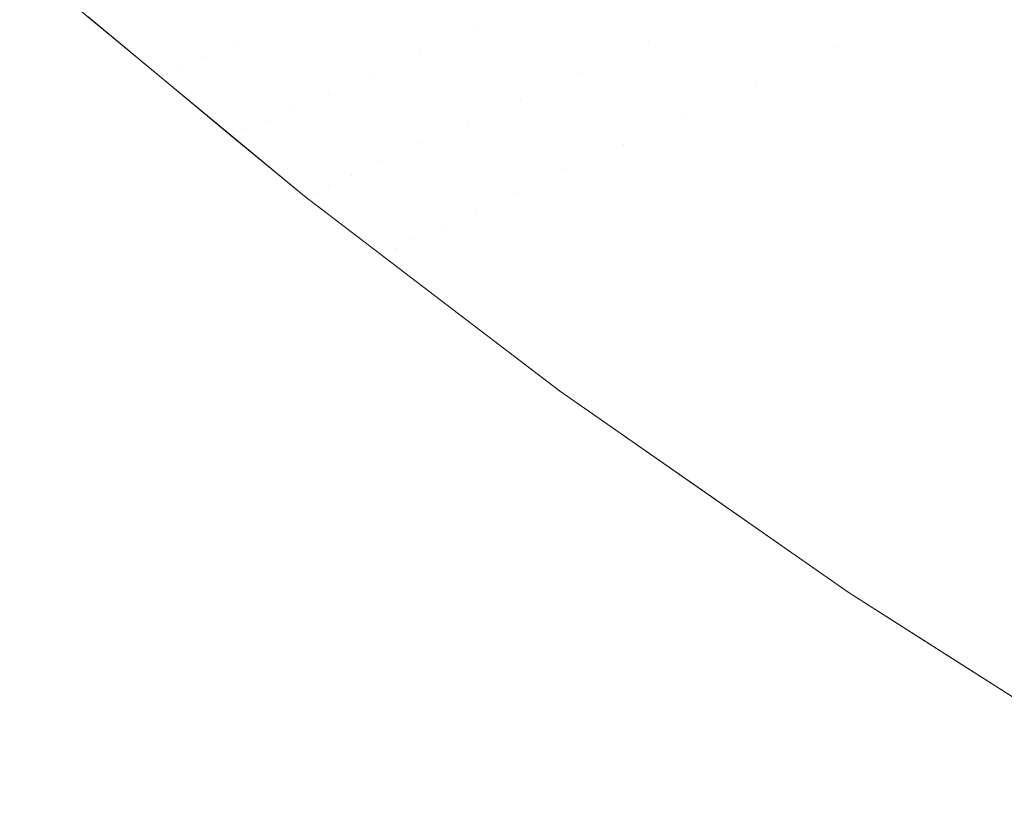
# Model space of a CAD drawing. Header units: centimetres. Extents: x -44.1 to 45.2, y 4.2 to 6.
# Tile 1 of 256: x -44.0578 to -44.0413, y 4.2301 to 4.2432. Entities that reach past the tile are written whole.
import ezdxf

# ---------------------------------------------------------------- set-up
doc = ezdxf.new("R2010")
doc.units = ezdxf.units.CM
doc.header["$LTSCALE"] = 2.54
doc.layers.add('Lucido design-1', color=7, linetype='Continuous')

# ---------------------------------------------------------------- blocks, each defined once
blk = doc.blocks.new('Gruppo-4-1')
at = {"color": 7, "linetype": 'Continuous', "lineweight": 9}
for points, invisible_edges in [([(-44.039258, 4.2435, -2276.96256), (-44.04004, 4.243132, -2276.961185), (-44.042407, 4.244967, -2276.961185), (-44.041609, 4.245324, -2276.96256)], 15), ([(-44.053483, 4.243068, -2276.305108), (-44.053106, 4.243228, -2276.303583), (-44.055408, 4.245209, -2276.303583), (-44.055791, 4.245054, -2276.305108)], 15), ([(-44.04833, 4.245258, -2276.290218), (-44.048979, 4.244982, -2276.291665), (-44.04664, 4.243072, -2276.291665), (-44.046003, 4.243357, -2276.290218)], 15), ([(-44.055791, 4.245054, -2276.305108), (-44.056142, 4.244913, -2276.30664), (-44.053829, 4.242921, -2276.30664), (-44.053483, 4.243068, -2276.305108)], 15), ([(-44.04725, 4.242799, -2276.293122), (-44.04664, 4.243072, -2276.291665), (-44.048979, 4.244982, -2276.291665), (-44.0496, 4.244718, -2276.293122)], 15), ([(-44.043179, 4.244621, -2276.959797), (-44.042407, 4.244967, -2276.961185), (-44.04004, 4.243132, -2276.961185), (-44.040797, 4.242775, -2276.959797)], 15), ([(-44.056461, 4.244784, -2276.308177), (-44.056746, 4.244669, -2276.309719), (-44.054423, 4.242669, -2276.309719), (-44.054142, 4.242788, -2276.308177)], 15), ([(-44.054142, 4.242788, -2276.308177), (-44.053829, 4.242921, -2276.30664), (-44.056142, 4.244913, -2276.30664), (-44.056461, 4.244784, -2276.308177)], 15), ([(-44.054671, 4.242564, -2276.311265), (-44.054423, 4.242669, -2276.309719), (-44.056746, 4.244669, -2276.309719), (-44.056999, 4.244567, -2276.311265)], 15), ([(-44.0496, 4.244718, -2276.293122), (-44.050191, 4.244467, -2276.29459), (-44.047831, 4.242539, -2276.29459), (-44.04725, 4.242799, -2276.293122)], 15), ([(-44.040797, 4.242775, -2276.959797), (-44.041528, 4.24243, -2276.958396), (-44.043925, 4.244287, -2276.958396), (-44.043179, 4.244621, -2276.959797)], 15), ([(-44.055069, 4.242395, -2276.314369), (-44.054886, 4.242472, -2276.312816), (-44.057218, 4.244479, -2276.312816), (-44.057404, 4.244404, -2276.314369)], 15), ([(-44.056999, 4.244567, -2276.311265), (-44.057218, 4.244479, -2276.312816), (-44.054886, 4.242472, -2276.312816), (-44.054671, 4.242564, -2276.311265)], 15), ([(-44.050109, 4.243029, -2276.946785), (-44.051285, 4.244002, -2276.946785), (-44.050191, 4.244467, -2276.94975), (-44.049025, 4.243502, -2276.94975)], 15), ([(-44.048382, 4.242292, -2276.296068), (-44.047831, 4.242539, -2276.29459), (-44.050191, 4.244467, -2276.29459), (-44.050753, 4.244228, -2276.296068)], 15), ([(-44.046003, 4.243357, -2276.954122), (-44.04664, 4.243072, -2276.952675), (-44.047823, 4.244026, -2276.952675), (-44.046508, 4.244599, -2276.955559)], 15), ([(-44.057674, 4.244295, -2276.317485), (-44.057759, 4.244261, -2276.319046), (-44.055418, 4.242246, -2276.319046), (-44.055335, 4.242281, -2276.317485)], 15), ([(-44.055335, 4.242281, -2276.317485), (-44.055218, 4.242331, -2276.315926), (-44.057556, 4.244343, -2276.315926), (-44.057674, 4.244295, -2276.317485)], 15), ([(-44.057404, 4.244404, -2276.314369), (-44.057556, 4.244343, -2276.315926), (-44.055218, 4.242331, -2276.315926), (-44.055069, 4.242395, -2276.314369)], 15), ([(-44.044139, 4.242714, -2276.288781), (-44.04274, 4.243357, -2276.285944), (-44.043925, 4.244287, -2276.285944), (-44.044644, 4.243965, -2276.287357)], 15), ([(-44.044644, 4.243965, -2276.956983), (-44.043925, 4.244287, -2276.958396), (-44.041528, 4.24243, -2276.958396), (-44.042234, 4.242097, -2276.956983)], 15), ([(-44.055468, 4.242225, -2276.320608), (-44.055418, 4.242246, -2276.319046), (-44.057759, 4.244261, -2276.319046), (-44.05781, 4.24424, -2276.320608)], 15), ([(-44.055468, 4.242225, -2276.320608), (-44.05781, 4.24424, -2276.320608), (-44.057025, 4.243531, -2276.32217)], 11), ([(-44.050753, 4.244228, -2276.296068), (-44.051285, 4.244002, -2276.297555), (-44.048905, 4.242058, -2276.297555), (-44.048382, 4.242292, -2276.296068)], 15), ([(-44.053829, 4.242921, -2276.9377), (-44.054999, 4.243916, -2276.9377), (-44.054651, 4.24406, -2276.939231)], 11), ([(-44.053106, 4.243228, -2276.940757), (-44.053829, 4.242921, -2276.9377), (-44.054651, 4.24406, -2276.939231)], 11), ([(-44.051073, 4.242608, -2276.943786), (-44.052258, 4.243589, -2276.943786), (-44.051285, 4.244002, -2276.946785), (-44.050109, 4.243029, -2276.946785)], 15), ([(-44.049397, 4.241838, -2276.29905), (-44.048905, 4.242058, -2276.297555), (-44.051285, 4.244002, -2276.297555), (-44.051787, 4.243789, -2276.29905)], 15), ([(-44.04725, 4.242799, -2276.951217), (-44.047831, 4.242539, -2276.94975), (-44.049025, 4.243502, -2276.94975), (-44.047823, 4.244026, -2276.952675)], 15), ([(-44.047823, 4.244026, -2276.952675), (-44.04664, 4.243072, -2276.952675), (-44.04725, 4.242799, -2276.951217)], 11), ([(-44.044644, 4.243965, -2276.287357), (-44.045337, 4.243655, -2276.288781), (-44.044139, 4.242714, -2276.288781)], 11), ([(-44.042234, 4.242097, -2276.956983), (-44.042914, 4.241776, -2276.955559), (-44.045337, 4.243655, -2276.955559), (-44.044644, 4.243965, -2276.956983)], 15), ([(-44.04274, 4.243357, -2276.285944), (-44.041528, 4.24243, -2276.285944), (-44.04004, 4.243132, -2276.283155), (-44.041237, 4.244048, -2276.283155)], 15), ([(-44.054142, 4.242788, -2276.936163), (-44.054423, 4.242669, -2276.934621), (-44.055598, 4.243668, -2276.934621), (-44.055315, 4.243785, -2276.936163)], 15), ([(-44.055315, 4.243785, -2276.936163), (-44.054999, 4.243916, -2276.9377), (-44.053829, 4.242921, -2276.9377), (-44.054142, 4.242788, -2276.936163)], 15), ([(-44.051787, 4.243789, -2276.29905), (-44.052258, 4.243589, -2276.300554), (-44.04986, 4.241631, -2276.300554), (-44.049397, 4.241838, -2276.29905)], 15), ([(-44.055849, 4.243564, -2276.933075), (-44.055598, 4.243668, -2276.934621), (-44.054423, 4.242669, -2276.934621), (-44.054671, 4.242564, -2276.933075)], 15), ([(-44.04543, 4.242121, -2276.291665), (-44.044139, 4.242714, -2276.288781), (-44.045337, 4.243655, -2276.288781), (-44.046003, 4.243357, -2276.290218)], 15), ([(-44.046003, 4.243357, -2276.954122), (-44.045337, 4.243655, -2276.955559), (-44.042914, 4.241776, -2276.955559), (-44.043566, 4.241469, -2276.954122)], 15), ([(-44.057025, 4.243531, -2276.32217), (-44.055468, 4.242238, -2276.32217), (-44.055468, 4.242225, -2276.320608)], 10), ([(-44.056664, 4.243232, -2276.92217), (-44.055468, 4.242238, -2276.92217), (-44.055468, 4.242238, -2276.32217), (-44.057025, 4.243531, -2276.32217)], 10), ([(-44.05625, 4.243398, -2276.929971), (-44.056066, 4.243474, -2276.931524), (-44.054886, 4.242472, -2276.931524), (-44.055069, 4.242395, -2276.929971)], 15), ([(-44.054671, 4.242564, -2276.933075), (-44.054886, 4.242472, -2276.931524), (-44.056066, 4.243474, -2276.931524), (-44.055849, 4.243564, -2276.933075)], 15), ([(-44.051914, 4.242242, -2276.940757), (-44.053106, 4.243228, -2276.940757), (-44.052258, 4.243589, -2276.943786), (-44.051073, 4.242608, -2276.943786)], 15), ([(-44.050292, 4.241437, -2276.302065), (-44.04986, 4.241631, -2276.300554), (-44.052258, 4.243589, -2276.300554), (-44.052698, 4.243402, -2276.302065)], 15), ([(-44.050109, 4.243029, -2276.946785), (-44.049025, 4.243502, -2276.94975), (-44.048382, 4.242292, -2276.948272)], 11), ([(-44.049025, 4.243502, -2276.94975), (-44.047831, 4.242539, -2276.94975), (-44.048382, 4.242292, -2276.948272)], 11), ([(-44.055335, 4.242281, -2276.926855), (-44.055418, 4.242246, -2276.925294), (-44.056603, 4.243252, -2276.925294), (-44.056519, 4.243287, -2276.926855)], 15), ([(-44.056519, 4.243287, -2276.926855), (-44.056401, 4.243336, -2276.928414), (-44.055218, 4.242331, -2276.928414), (-44.055335, 4.242281, -2276.926855)], 15), ([(-44.055069, 4.242395, -2276.929971), (-44.055218, 4.242331, -2276.928414), (-44.056401, 4.243336, -2276.928414), (-44.05625, 4.243398, -2276.929971)], 15), ([(-44.052698, 4.243402, -2276.302065), (-44.053106, 4.243228, -2276.303583), (-44.050693, 4.241258, -2276.303583), (-44.050292, 4.241437, -2276.302065)], 15), ([(-44.046003, 4.243357, -2276.290218), (-44.04664, 4.243072, -2276.291665), (-44.04543, 4.242121, -2276.291665)], 11), ([(-44.043566, 4.241469, -2276.954122), (-44.044192, 4.241174, -2276.952675), (-44.04664, 4.243072, -2276.952675), (-44.046003, 4.243357, -2276.954122)], 15), ([(-44.044139, 4.242714, -2276.288781), (-44.042914, 4.241776, -2276.288781), (-44.041528, 4.24243, -2276.285944), (-44.04274, 4.243357, -2276.285944)], 15), ([(-44.055468, 4.242238, -2276.92217), (-44.056664, 4.243232, -2276.92217), (-44.056653, 4.243231, -2276.923732)], 10), ([(-44.056653, 4.243231, -2276.923732), (-44.056603, 4.243252, -2276.925294), (-44.055418, 4.242246, -2276.925294)], 11), ([(-44.055418, 4.242246, -2276.925294), (-44.055468, 4.242238, -2276.92217), (-44.056653, 4.243231, -2276.923732)], 11), ([(-44.05263, 4.241929, -2276.9377), (-44.053829, 4.242921, -2276.9377), (-44.053106, 4.243228, -2276.940757), (-44.051914, 4.242242, -2276.940757)], 15), ([(-44.051064, 4.241092, -2276.305108), (-44.050693, 4.241258, -2276.303583), (-44.053106, 4.243228, -2276.303583), (-44.053483, 4.243068, -2276.305108)], 15), ([(-44.038816, 4.242219, -2276.283155), (-44.04004, 4.243132, -2276.283155), (-44.041528, 4.24243, -2276.285944), (-44.04029, 4.241506, -2276.285944)], 15), ([(-44.053483, 4.243068, -2276.305108), (-44.053829, 4.242921, -2276.30664), (-44.051403, 4.24094, -2276.30664), (-44.051064, 4.241092, -2276.305108)], 15), ([(-44.051073, 4.242608, -2276.943786), (-44.050109, 4.243029, -2276.946785), (-44.049397, 4.241838, -2276.94529)], 11), ([(-44.050109, 4.243029, -2276.946785), (-44.048905, 4.242058, -2276.946785), (-44.049397, 4.241838, -2276.94529)], 11), ([(-44.048382, 4.242292, -2276.948272), (-44.048905, 4.242058, -2276.946785), (-44.050109, 4.243029, -2276.946785)], 11), ([(-44.046609, 4.241579, -2276.29459), (-44.04543, 4.242121, -2276.291665), (-44.04664, 4.243072, -2276.291665), (-44.04725, 4.242799, -2276.293122)], 15), ([(-44.04725, 4.242799, -2276.951217), (-44.04664, 4.243072, -2276.952675), (-44.044192, 4.241174, -2276.952675), (-44.04479, 4.240892, -2276.951217)], 15), ([(-44.054142, 4.242788, -2276.308177), (-44.054423, 4.242669, -2276.309719), (-44.051986, 4.240679, -2276.309719), (-44.05171, 4.240802, -2276.308177)], 15), ([(-44.053218, 4.241673, -2276.934621), (-44.054423, 4.242669, -2276.934621), (-44.054142, 4.242788, -2276.936163)], 11), ([(-44.05171, 4.240802, -2276.308177), (-44.051403, 4.24094, -2276.30664), (-44.053829, 4.242921, -2276.30664), (-44.054142, 4.242788, -2276.308177)], 15), ([(-44.054142, 4.242788, -2276.936163), (-44.053829, 4.242921, -2276.9377), (-44.05263, 4.241929, -2276.9377)], 11), ([(-44.05263, 4.241929, -2276.9377), (-44.053218, 4.241673, -2276.934621), (-44.054142, 4.242788, -2276.936163)], 11), ([(-44.04725, 4.242799, -2276.293122), (-44.047831, 4.242539, -2276.29459), (-44.046609, 4.241579, -2276.29459)], 11), ([(-44.04479, 4.240892, -2276.951217), (-44.045359, 4.240623, -2276.94975), (-44.047831, 4.242539, -2276.94975), (-44.04725, 4.242799, -2276.951217)], 15), ([(-44.05223, 4.24057, -2276.311265), (-44.051986, 4.240679, -2276.309719), (-44.054423, 4.242669, -2276.309719), (-44.054671, 4.242564, -2276.311265)], 15), ([(-44.054671, 4.242564, -2276.933075), (-44.054423, 4.242669, -2276.934621), (-44.053218, 4.241673, -2276.934621)], 11), ([(-44.04543, 4.242121, -2276.291665), (-44.044192, 4.241174, -2276.291665), (-44.042914, 4.241776, -2276.288781), (-44.044139, 4.242714, -2276.288781)], 15), ([(-44.038307, 4.240942, -2276.959797), (-44.039024, 4.240586, -2276.958396), (-44.041528, 4.24243, -2276.958396), (-44.040797, 4.242775, -2276.959797)], 15), ([(-44.052621, 4.240395, -2276.314369), (-44.052441, 4.240475, -2276.312816), (-44.054886, 4.242472, -2276.312816), (-44.055069, 4.242395, -2276.314369)], 15), ([(-44.055069, 4.242395, -2276.929971), (-44.054886, 4.242472, -2276.931524), (-44.053678, 4.241472, -2276.931524)], 11), ([(-44.054671, 4.242564, -2276.311265), (-44.054886, 4.242472, -2276.312816), (-44.052441, 4.240475, -2276.312816), (-44.05223, 4.24057, -2276.311265)], 15), ([(-44.053678, 4.241472, -2276.931524), (-44.054886, 4.242472, -2276.931524), (-44.054671, 4.242564, -2276.933075)], 11), ([(-44.053218, 4.241673, -2276.934621), (-44.053678, 4.241472, -2276.931524), (-44.054671, 4.242564, -2276.933075)], 11), ([(-44.051914, 4.242242, -2276.940757), (-44.051073, 4.242608, -2276.943786), (-44.050292, 4.241437, -2276.942275)], 11), ([(-44.051073, 4.242608, -2276.943786), (-44.04986, 4.241631, -2276.943786), (-44.050292, 4.241437, -2276.942275)], 11), ([(-44.049397, 4.241838, -2276.94529), (-44.04986, 4.241631, -2276.943786), (-44.051073, 4.242608, -2276.943786)], 11), ([(-44.047673, 4.241091, -2276.297555), (-44.046609, 4.241579, -2276.29459), (-44.047831, 4.242539, -2276.29459), (-44.048382, 4.242292, -2276.296068)], 15), ([(-44.048382, 4.242292, -2276.948272), (-44.047831, 4.242539, -2276.94975), (-44.045359, 4.240623, -2276.94975), (-44.045901, 4.240368, -2276.948272)], 15), ([(-44.052882, 4.240278, -2276.317485), (-44.052767, 4.240329, -2276.315926), (-44.055218, 4.242331, -2276.315926), (-44.055335, 4.242281, -2276.317485)], 15), ([(-44.055335, 4.242281, -2276.926855), (-44.055218, 4.242331, -2276.928414), (-44.054007, 4.241329, -2276.928414)], 11), ([(-44.055069, 4.242395, -2276.314369), (-44.055218, 4.242331, -2276.315926), (-44.052767, 4.240329, -2276.315926), (-44.052621, 4.240395, -2276.314369)], 15), ([(-44.054007, 4.241329, -2276.928414), (-44.055218, 4.242331, -2276.928414), (-44.055069, 4.242395, -2276.929971)], 11), ([(-44.053678, 4.241472, -2276.931524), (-44.054007, 4.241329, -2276.928414), (-44.055069, 4.242395, -2276.929971)], 11), ([(-44.048382, 4.242292, -2276.296068), (-44.048905, 4.242058, -2276.297555), (-44.047673, 4.241091, -2276.297555)], 11), ([(-44.045901, 4.240368, -2276.948272), (-44.046413, 4.240126, -2276.946785), (-44.048905, 4.242058, -2276.946785), (-44.048382, 4.242292, -2276.948272)], 15), ([(-44.04029, 4.241506, -2276.285944), (-44.041528, 4.24243, -2276.285944), (-44.042914, 4.241776, -2276.288781), (-44.041661, 4.240842, -2276.288781)], 15), ([(-44.042234, 4.242097, -2276.956983), (-44.041528, 4.24243, -2276.958396), (-44.039024, 4.240586, -2276.958396), (-44.039715, 4.240243, -2276.956983)], 15), ([(-44.053013, 4.240219, -2276.320608), (-44.052964, 4.240241, -2276.319046), (-44.055418, 4.242246, -2276.319046), (-44.055468, 4.242225, -2276.320608)], 15), ([(-44.054256, 4.241231, -2276.92217), (-44.055468, 4.242238, -2276.92217), (-44.055418, 4.242246, -2276.925294), (-44.054205, 4.241242, -2276.925294)], 14), ([(-44.055468, 4.242225, -2276.320608), (-44.055468, 4.242238, -2276.32217), (-44.053029, 4.240212, -2276.32217)], 9), ([(-44.053029, 4.240212, -2276.32217), (-44.055468, 4.242238, -2276.32217), (-44.055468, 4.242238, -2276.92217), (-44.054256, 4.241231, -2276.92217)], 10), ([(-44.053029, 4.240212, -2276.32217), (-44.053013, 4.240219, -2276.320608), (-44.055468, 4.242225, -2276.320608)], 11), ([(-44.055335, 4.242281, -2276.317485), (-44.055418, 4.242246, -2276.319046), (-44.052964, 4.240241, -2276.319046), (-44.052882, 4.240278, -2276.317485)], 15), ([(-44.054205, 4.241242, -2276.925294), (-44.055418, 4.242246, -2276.925294), (-44.055335, 4.242281, -2276.926855)], 11), ([(-44.054007, 4.241329, -2276.928414), (-44.054205, 4.241242, -2276.925294), (-44.055335, 4.242281, -2276.926855)], 11), ([(-44.05263, 4.241929, -2276.9377), (-44.051914, 4.242242, -2276.940757), (-44.051064, 4.241092, -2276.939231)], 11), ([(-44.051914, 4.242242, -2276.940757), (-44.050693, 4.241258, -2276.940757), (-44.051064, 4.241092, -2276.939231)], 11), ([(-44.050292, 4.241437, -2276.942275), (-44.050693, 4.241258, -2276.940757), (-44.051914, 4.242242, -2276.940757)], 11), ([(-44.047673, 4.241091, -2276.297555), (-44.048905, 4.242058, -2276.297555), (-44.049397, 4.241838, -2276.29905)], 11), ([(-44.049397, 4.241838, -2276.94529), (-44.048905, 4.242058, -2276.946785), (-44.046413, 4.240126, -2276.946785), (-44.046896, 4.239898, -2276.94529)], 15), ([(-44.046609, 4.241579, -2276.29459), (-44.045359, 4.240623, -2276.29459), (-44.044192, 4.241174, -2276.291665), (-44.04543, 4.242121, -2276.291665)], 15), ([(-44.039715, 4.240243, -2276.956983), (-44.040381, 4.239912, -2276.955559), (-44.042914, 4.241776, -2276.955559), (-44.042234, 4.242097, -2276.956983)], 15), ([(-44.053218, 4.241673, -2276.934621), (-44.05263, 4.241929, -2276.9377), (-44.05171, 4.240802, -2276.936163)], 11), ([(-44.05263, 4.241929, -2276.9377), (-44.051403, 4.24094, -2276.9377), (-44.05171, 4.240802, -2276.936163)], 11), ([(-44.051064, 4.241092, -2276.939231), (-44.051403, 4.24094, -2276.9377), (-44.05263, 4.241929, -2276.9377)], 11), ([(-44.049397, 4.241838, -2276.29905), (-44.04986, 4.241631, -2276.300554), (-44.048619, 4.240656, -2276.300554)], 11), ([(-44.046896, 4.239898, -2276.94529), (-44.04735, 4.239684, -2276.943786), (-44.04986, 4.241631, -2276.943786), (-44.049397, 4.241838, -2276.94529)], 15), ([(-44.049397, 4.241838, -2276.29905), (-44.048619, 4.240656, -2276.300554), (-44.047673, 4.241091, -2276.297555)], 11), ([(-44.053678, 4.241472, -2276.931524), (-44.053218, 4.241673, -2276.934621), (-44.05223, 4.24057, -2276.933075)], 11), ([(-44.053218, 4.241673, -2276.934621), (-44.051986, 4.240679, -2276.934621), (-44.05223, 4.24057, -2276.933075)], 11), ([(-44.05171, 4.240802, -2276.936163), (-44.051986, 4.240679, -2276.934621), (-44.053218, 4.241673, -2276.934621)], 11), ([(-44.048619, 4.240656, -2276.300554), (-44.04986, 4.241631, -2276.300554), (-44.050292, 4.241437, -2276.302065)], 11), ([(-44.050292, 4.241437, -2276.942275), (-44.04986, 4.241631, -2276.943786), (-44.04735, 4.239684, -2276.943786), (-44.047774, 4.239485, -2276.942275)], 15), ([(-44.041661, 4.240842, -2276.288781), (-44.042914, 4.241776, -2276.288781), (-44.044192, 4.241174, -2276.291665), (-44.042926, 4.24023, -2276.291665)], 15), ([(-44.043566, 4.241469, -2276.954122), (-44.042914, 4.241776, -2276.955559), (-44.040381, 4.239912, -2276.955559), (-44.04102, 4.239594, -2276.954122)], 15), ([(-44.054007, 4.241329, -2276.928414), (-44.053678, 4.241472, -2276.931524), (-44.052621, 4.240395, -2276.929971)], 11), ([(-44.053678, 4.241472, -2276.931524), (-44.052441, 4.240475, -2276.931524), (-44.052621, 4.240395, -2276.929971)], 11), ([(-44.05223, 4.24057, -2276.933075), (-44.052441, 4.240475, -2276.931524), (-44.053678, 4.241472, -2276.931524)], 11), ([(-44.047673, 4.241091, -2276.297555), (-44.046413, 4.240126, -2276.297555), (-44.045359, 4.240623, -2276.29459), (-44.046609, 4.241579, -2276.29459)], 15), ([(-44.04102, 4.239594, -2276.954122), (-44.041633, 4.23929, -2276.952675), (-44.044192, 4.241174, -2276.952675), (-44.043566, 4.241469, -2276.954122)], 15), ([(-44.041661, 4.240842, -2276.288781), (-44.040381, 4.239912, -2276.288781), (-44.039024, 4.240586, -2276.285944), (-44.04029, 4.241506, -2276.285944)], 15), ([(-44.054205, 4.241242, -2276.925294), (-44.054007, 4.241329, -2276.928414), (-44.052882, 4.240278, -2276.926855)], 11), ([(-44.054007, 4.241329, -2276.928414), (-44.052767, 4.240329, -2276.928414), (-44.052882, 4.240278, -2276.926855)], 11), ([(-44.052621, 4.240395, -2276.929971), (-44.052767, 4.240329, -2276.928414), (-44.054007, 4.241329, -2276.928414)], 11), ([(-44.050292, 4.241437, -2276.302065), (-44.050693, 4.241258, -2276.303583), (-44.049445, 4.240277, -2276.303583)], 11), ([(-44.047774, 4.239485, -2276.942275), (-44.048167, 4.239299, -2276.940757), (-44.050693, 4.241258, -2276.940757), (-44.050292, 4.241437, -2276.942275)], 15), ([(-44.050292, 4.241437, -2276.302065), (-44.049445, 4.240277, -2276.303583), (-44.048619, 4.240656, -2276.300554)], 11), ([(-44.053013, 4.240219, -2276.923732), (-44.053029, 4.240212, -2276.92217), (-44.054256, 4.241231, -2276.92217), (-44.054205, 4.241242, -2276.925294)], 13), ([(-44.054256, 4.241231, -2276.92217), (-44.053029, 4.240212, -2276.92217), (-44.053029, 4.240212, -2276.32217)], 10), ([(-44.054205, 4.241242, -2276.925294), (-44.052964, 4.240241, -2276.925294), (-44.053013, 4.240219, -2276.923732)], 11), ([(-44.052882, 4.240278, -2276.926855), (-44.052964, 4.240241, -2276.925294), (-44.054205, 4.241242, -2276.925294)], 11), ([(-44.049445, 4.240277, -2276.303583), (-44.050693, 4.241258, -2276.303583), (-44.051064, 4.241092, -2276.305108)], 11), ([(-44.051064, 4.241092, -2276.939231), (-44.050693, 4.241258, -2276.940757), (-44.048167, 4.239299, -2276.940757), (-44.04853, 4.239128, -2276.939231)], 15), ([(-44.042926, 4.24023, -2276.291665), (-44.044192, 4.241174, -2276.291665), (-44.045359, 4.240623, -2276.29459), (-44.044082, 4.23967, -2276.29459)], 15), ([(-44.04479, 4.240892, -2276.951217), (-44.044192, 4.241174, -2276.952675), (-44.041633, 4.23929, -2276.952675), (-44.042218, 4.238999, -2276.951217)], 15), ([(-44.051064, 4.241092, -2276.305108), (-44.051403, 4.24094, -2276.30664), (-44.050147, 4.239954, -2276.30664)], 11), ([(-44.04853, 4.239128, -2276.939231), (-44.048863, 4.238971, -2276.9377), (-44.051403, 4.24094, -2276.9377), (-44.051064, 4.241092, -2276.939231)], 15), ([(-44.051064, 4.241092, -2276.305108), (-44.050147, 4.239954, -2276.30664), (-44.049445, 4.240277, -2276.303583)], 11), ([(-44.048619, 4.240656, -2276.300554), (-44.04735, 4.239684, -2276.300554), (-44.046413, 4.240126, -2276.297555), (-44.047673, 4.241091, -2276.297555)], 15), ([(-44.05171, 4.240802, -2276.308177), (-44.051986, 4.240679, -2276.309719), (-44.050725, 4.239688, -2276.309719)], 11), ([(-44.049165, 4.238829, -2276.936163), (-44.049435, 4.238701, -2276.934621), (-44.051986, 4.240679, -2276.934621), (-44.05171, 4.240802, -2276.936163)], 15), ([(-44.050147, 4.239954, -2276.30664), (-44.051403, 4.24094, -2276.30664), (-44.05171, 4.240802, -2276.308177)], 11), ([(-44.05171, 4.240802, -2276.936163), (-44.051403, 4.24094, -2276.9377), (-44.048863, 4.238971, -2276.9377), (-44.049165, 4.238829, -2276.936163)], 15), ([(-44.05171, 4.240802, -2276.308177), (-44.050725, 4.239688, -2276.309719), (-44.050147, 4.239954, -2276.30664)], 11), ([(-44.042218, 4.238999, -2276.951217), (-44.042776, 4.238722, -2276.94975), (-44.045359, 4.240623, -2276.94975), (-44.04479, 4.240892, -2276.951217)], 15), ([(-44.042926, 4.24023, -2276.291665), (-44.041633, 4.23929, -2276.291665), (-44.040381, 4.239912, -2276.288781), (-44.041661, 4.240842, -2276.288781)], 15), ([(-44.050725, 4.239688, -2276.309719), (-44.051986, 4.240679, -2276.309719), (-44.05223, 4.24057, -2276.311265)], 11), ([(-44.05223, 4.24057, -2276.933075), (-44.051986, 4.240679, -2276.934621), (-44.049435, 4.238701, -2276.934621), (-44.049674, 4.238588, -2276.933075)], 15), ([(-44.049445, 4.240277, -2276.303583), (-44.048167, 4.239299, -2276.303583), (-44.04735, 4.239684, -2276.300554), (-44.048619, 4.240656, -2276.300554)], 15), ([(-44.051176, 4.239481, -2276.312816), (-44.052441, 4.240475, -2276.312816), (-44.052621, 4.240395, -2276.314369)], 11), ([(-44.052621, 4.240395, -2276.929971), (-44.052441, 4.240475, -2276.931524), (-44.049882, 4.238491, -2276.931524), (-44.050057, 4.238408, -2276.929971)], 15), ([(-44.05223, 4.24057, -2276.311265), (-44.052441, 4.240475, -2276.312816), (-44.051176, 4.239481, -2276.312816)], 11), ([(-44.049674, 4.238588, -2276.933075), (-44.049882, 4.238491, -2276.931524), (-44.052441, 4.240475, -2276.931524), (-44.05223, 4.24057, -2276.933075)], 15), ([(-44.05223, 4.24057, -2276.311265), (-44.051176, 4.239481, -2276.312816), (-44.050725, 4.239688, -2276.309719)], 11), ([(-44.044082, 4.23967, -2276.29459), (-44.045359, 4.240623, -2276.29459), (-44.046413, 4.240126, -2276.297555), (-44.045125, 4.239166, -2276.297555)], 15), ([(-44.045901, 4.240368, -2276.948272), (-44.045359, 4.240623, -2276.94975), (-44.042776, 4.238722, -2276.94975), (-44.043306, 4.238459, -2276.948272)], 15), ([(-44.051499, 4.239333, -2276.315926), (-44.052767, 4.240329, -2276.315926), (-44.052882, 4.240278, -2276.317485)], 11), ([(-44.052882, 4.240278, -2276.926855), (-44.052767, 4.240329, -2276.928414), (-44.050201, 4.23834, -2276.928414), (-44.050314, 4.238287, -2276.926855)], 15), ([(-44.052621, 4.240395, -2276.314369), (-44.052767, 4.240329, -2276.315926), (-44.051499, 4.239333, -2276.315926)], 11), ([(-44.050057, 4.238408, -2276.929971), (-44.050201, 4.23834, -2276.928414), (-44.052767, 4.240329, -2276.928414), (-44.052621, 4.240395, -2276.929971)], 15), ([(-44.052621, 4.240395, -2276.314369), (-44.051499, 4.239333, -2276.315926), (-44.051176, 4.239481, -2276.312816)], 11), ([(-44.043306, 4.238459, -2276.948272), (-44.043808, 4.238209, -2276.946785), (-44.046413, 4.240126, -2276.946785), (-44.045901, 4.240368, -2276.948272)], 15), ([(-44.053013, 4.240219, -2276.320608), (-44.053029, 4.240212, -2276.32217), (-44.051744, 4.239232, -2276.32217)], 9), ([(-44.050442, 4.23824, -2276.92217), (-44.053029, 4.240212, -2276.92217), (-44.053013, 4.240219, -2276.923732)], 10), ([(-44.053029, 4.240212, -2276.92217), (-44.049124, 4.237235, -2276.32217), (-44.050442, 4.23824, -2276.32217), (-44.051744, 4.239232, -2276.32217)], 9), ([(-44.049124, 4.237235, -2276.32217), (-44.053029, 4.240212, -2276.92217), (-44.050442, 4.23824, -2276.92217)], 9), ([(-44.051744, 4.239232, -2276.32217), (-44.053029, 4.240212, -2276.32217), (-44.053029, 4.240212, -2276.92217)], 10), ([(-44.051693, 4.239243, -2276.319046), (-44.052964, 4.240241, -2276.319046), (-44.053013, 4.240219, -2276.320608)], 11), ([(-44.053013, 4.240219, -2276.923732), (-44.052964, 4.240241, -2276.925294), (-44.050394, 4.238249, -2276.925294), (-44.050442, 4.238226, -2276.923732)], 15), ([(-44.053013, 4.240219, -2276.320608), (-44.051744, 4.239232, -2276.32217), (-44.051693, 4.239243, -2276.319046)], 11), ([(-44.053013, 4.240219, -2276.923732), (-44.050442, 4.238226, -2276.923732), (-44.050442, 4.23824, -2276.92217)], 11), ([(-44.052882, 4.240278, -2276.317485), (-44.052964, 4.240241, -2276.319046), (-44.051693, 4.239243, -2276.319046)], 11), ([(-44.050314, 4.238287, -2276.926855), (-44.050394, 4.238249, -2276.925294), (-44.052964, 4.240241, -2276.925294), (-44.052882, 4.240278, -2276.926855)], 15), ([(-44.052882, 4.240278, -2276.317485), (-44.051693, 4.239243, -2276.319046), (-44.051499, 4.239333, -2276.315926)], 11), ([(-44.050147, 4.239954, -2276.30664), (-44.048863, 4.238971, -2276.30664), (-44.048167, 4.239299, -2276.303583), (-44.049445, 4.240277, -2276.303583)], 15), ([(-44.044082, 4.23967, -2276.29459), (-44.042776, 4.238722, -2276.29459), (-44.041633, 4.23929, -2276.291665), (-44.042926, 4.24023, -2276.291665)], 15), ([(-44.045125, 4.239166, -2276.297555), (-44.046413, 4.240126, -2276.297555), (-44.04735, 4.239684, -2276.300554), (-44.046052, 4.238717, -2276.300554)], 15), ([(-44.046896, 4.239898, -2276.94529), (-44.046413, 4.240126, -2276.946785), (-44.043808, 4.238209, -2276.946785), (-44.044282, 4.237974, -2276.94529)], 15), ([(-44.050725, 4.239688, -2276.309719), (-44.049435, 4.238701, -2276.309719), (-44.048863, 4.238971, -2276.30664), (-44.050147, 4.239954, -2276.30664)], 15), ([(-44.044282, 4.237974, -2276.94529), (-44.044726, 4.237753, -2276.943786), (-44.04735, 4.239684, -2276.943786), (-44.046896, 4.239898, -2276.94529)], 15), ([(-44.039073, 4.238986, -2276.288781), (-44.040381, 4.239912, -2276.288781), (-44.041633, 4.23929, -2276.291665), (-44.040311, 4.238355, -2276.291665)], 15), ([(-44.051176, 4.239481, -2276.312816), (-44.049882, 4.238491, -2276.312816), (-44.049435, 4.238701, -2276.309719), (-44.050725, 4.239688, -2276.309719)], 15), ([(-44.046052, 4.238717, -2276.300554), (-44.04735, 4.239684, -2276.300554), (-44.048167, 4.239299, -2276.303583), (-44.046861, 4.238325, -2276.303583)], 15), ([(-44.047774, 4.239485, -2276.942275), (-44.04735, 4.239684, -2276.943786), (-44.044726, 4.237753, -2276.943786), (-44.045141, 4.237547, -2276.942275)], 15), ([(-44.045125, 4.239166, -2276.297555), (-44.043808, 4.238209, -2276.297555), (-44.042776, 4.238722, -2276.29459), (-44.044082, 4.23967, -2276.29459)], 15), ([(-44.051499, 4.239333, -2276.315926), (-44.050201, 4.23834, -2276.315926), (-44.049882, 4.238491, -2276.312816), (-44.051176, 4.239481, -2276.312816)], 15), ([(-44.045141, 4.237547, -2276.942275), (-44.045527, 4.237356, -2276.940757), (-44.048167, 4.239299, -2276.940757), (-44.047774, 4.239485, -2276.942275)], 15), ([(-44.038362, 4.237737, -2276.954122), (-44.038961, 4.237424, -2276.952675), (-44.041633, 4.23929, -2276.952675), (-44.04102, 4.239594, -2276.954122)], 15), ([(-44.051693, 4.239243, -2276.319046), (-44.050394, 4.238249, -2276.319046), (-44.050201, 4.23834, -2276.315926), (-44.051499, 4.239333, -2276.315926)], 15), ([(-44.051744, 4.239232, -2276.32217), (-44.050442, 4.23824, -2276.32217), (-44.050394, 4.238249, -2276.319046), (-44.051693, 4.239243, -2276.319046)], 14), ([(-44.046861, 4.238325, -2276.303583), (-44.048167, 4.239299, -2276.303583), (-44.048863, 4.238971, -2276.30664), (-44.04755, 4.237992, -2276.30664)], 15), ([(-44.04853, 4.239128, -2276.939231), (-44.048167, 4.239299, -2276.940757), (-44.045527, 4.237356, -2276.940757), (-44.045882, 4.237179, -2276.939231)], 15), ([(-44.046052, 4.238717, -2276.300554), (-44.044726, 4.237753, -2276.300554), (-44.043808, 4.238209, -2276.297555), (-44.045125, 4.239166, -2276.297555)], 15), ([(-44.040311, 4.238355, -2276.291665), (-44.041633, 4.23929, -2276.291665), (-44.042776, 4.238722, -2276.29459), (-44.041442, 4.237778, -2276.29459)], 15), ([(-44.042218, 4.238999, -2276.951217), (-44.041633, 4.23929, -2276.952675), (-44.038961, 4.237424, -2276.952675), (-44.039534, 4.237124, -2276.951217)], 15), ([(-44.045882, 4.237179, -2276.939231), (-44.046208, 4.237017, -2276.9377), (-44.048863, 4.238971, -2276.9377), (-44.04853, 4.239128, -2276.939231)], 15), ([(-44.039534, 4.237124, -2276.951217), (-44.04008, 4.236838, -2276.94975), (-44.042776, 4.238722, -2276.94975), (-44.042218, 4.238999, -2276.951217)], 15), ([(-44.04755, 4.237992, -2276.30664), (-44.048863, 4.238971, -2276.30664), (-44.049435, 4.238701, -2276.309719), (-44.048116, 4.237718, -2276.309719)], 15), ([(-44.046504, 4.23687, -2276.936163), (-44.046768, 4.236739, -2276.934621), (-44.049435, 4.238701, -2276.934621), (-44.049165, 4.238829, -2276.936163)], 15), ([(-44.049165, 4.238829, -2276.936163), (-44.048863, 4.238971, -2276.9377), (-44.046208, 4.237017, -2276.9377), (-44.046504, 4.23687, -2276.936163)], 15), ([(-44.048116, 4.237718, -2276.309719), (-44.049435, 4.238701, -2276.309719), (-44.049882, 4.238491, -2276.312816), (-44.048558, 4.237504, -2276.312816)], 15), ([(-44.049674, 4.238588, -2276.933075), (-44.049435, 4.238701, -2276.934621), (-44.046768, 4.236739, -2276.934621), (-44.047003, 4.236622, -2276.933075)], 15), ([(-44.046861, 4.238325, -2276.303583), (-44.045527, 4.237356, -2276.303583), (-44.044726, 4.237753, -2276.300554), (-44.046052, 4.238717, -2276.300554)], 15), ([(-44.041442, 4.237778, -2276.29459), (-44.042776, 4.238722, -2276.29459), (-44.043808, 4.238209, -2276.297555), (-44.042463, 4.237257, -2276.297555)], 15), ([(-44.043306, 4.238459, -2276.948272), (-44.042776, 4.238722, -2276.94975), (-44.04008, 4.236838, -2276.94975), (-44.040599, 4.236567, -2276.948272)], 15), ([(-44.048558, 4.237504, -2276.312816), (-44.049882, 4.238491, -2276.312816), (-44.050201, 4.23834, -2276.315926), (-44.048875, 4.237351, -2276.315926)], 15), ([(-44.050057, 4.238408, -2276.929971), (-44.049882, 4.238491, -2276.931524), (-44.047206, 4.236521, -2276.931524), (-44.047378, 4.236436, -2276.929971)], 15), ([(-44.047003, 4.236622, -2276.933075), (-44.047206, 4.236521, -2276.931524), (-44.049882, 4.238491, -2276.931524), (-44.049674, 4.238588, -2276.933075)], 15), ([(-44.048875, 4.237351, -2276.315926), (-44.050201, 4.23834, -2276.315926), (-44.050394, 4.238249, -2276.319046), (-44.049065, 4.237258, -2276.319046)], 15), ([(-44.050314, 4.238287, -2276.926855), (-44.050201, 4.23834, -2276.928414), (-44.047519, 4.236366, -2276.928414), (-44.047629, 4.236311, -2276.926855)], 15), ([(-44.047378, 4.236436, -2276.929971), (-44.047519, 4.236366, -2276.928414), (-44.050201, 4.23834, -2276.928414), (-44.050057, 4.238408, -2276.929971)], 15), ([(-44.04755, 4.237992, -2276.30664), (-44.046208, 4.237017, -2276.30664), (-44.045527, 4.237356, -2276.303583), (-44.046861, 4.238325, -2276.303583)], 15), ([(-44.040599, 4.236567, -2276.948272), (-44.04109, 4.23631, -2276.946785), (-44.043808, 4.238209, -2276.946785), (-44.043306, 4.238459, -2276.948272)], 15), ([(-44.041442, 4.237778, -2276.29459), (-44.04008, 4.236838, -2276.29459), (-44.038961, 4.237424, -2276.291665), (-44.040311, 4.238355, -2276.291665)], 15), ([(-44.049065, 4.237258, -2276.319046), (-44.050394, 4.238249, -2276.319046), (-44.050442, 4.23824, -2276.32217), (-44.049124, 4.237235, -2276.32217)], 11), ([(-44.050442, 4.238226, -2276.923732), (-44.050394, 4.238249, -2276.925294), (-44.047708, 4.236272, -2276.925294), (-44.047755, 4.236249, -2276.923732)], 15), ([(-44.050442, 4.23824, -2276.92217), (-44.048745, 4.236946, -2276.92217), (-44.048745, 4.236946, -2276.32217), (-44.049124, 4.237235, -2276.32217)], 10), ([(-44.048745, 4.236946, -2276.92217), (-44.050442, 4.23824, -2276.92217), (-44.050442, 4.238226, -2276.923732)], 10), ([(-44.050442, 4.238226, -2276.923732), (-44.047755, 4.236249, -2276.923732), (-44.048745, 4.236946, -2276.92217)], 11), ([(-44.047629, 4.236311, -2276.926855), (-44.047708, 4.236272, -2276.925294), (-44.050394, 4.238249, -2276.925294), (-44.050314, 4.238287, -2276.926855)], 15), ([(-44.042463, 4.237257, -2276.297555), (-44.043808, 4.238209, -2276.297555), (-44.044726, 4.237753, -2276.300554), (-44.043371, 4.236794, -2276.300554)], 15), ([(-44.044282, 4.237974, -2276.94529), (-44.043808, 4.238209, -2276.946785), (-44.04109, 4.23631, -2276.946785), (-44.041553, 4.236068, -2276.94529)], 15), ([(-44.048116, 4.237718, -2276.309719), (-44.046768, 4.236739, -2276.309719), (-44.046208, 4.237017, -2276.30664), (-44.04755, 4.237992, -2276.30664)], 15), ([(-44.041553, 4.236068, -2276.94529), (-44.041987, 4.23584, -2276.943786), (-44.044726, 4.237753, -2276.943786), (-44.044282, 4.237974, -2276.94529)], 15), ([(-44.048558, 4.237504, -2276.312816), (-44.047206, 4.236521, -2276.312816), (-44.046768, 4.236739, -2276.309719), (-44.048116, 4.237718, -2276.309719)], 15), ([(-44.043371, 4.236794, -2276.300554), (-44.044726, 4.237753, -2276.300554), (-44.045527, 4.237356, -2276.303583), (-44.044163, 4.23639, -2276.303583)], 15), ([(-44.045141, 4.237547, -2276.942275), (-44.044726, 4.237753, -2276.943786), (-44.041987, 4.23584, -2276.943786), (-44.042394, 4.235628, -2276.942275)], 15), ([(-44.042463, 4.237257, -2276.297555), (-44.04109, 4.23631, -2276.297555), (-44.04008, 4.236838, -2276.29459), (-44.041442, 4.237778, -2276.29459)], 15), ([(-44.048875, 4.237351, -2276.315926), (-44.047519, 4.236366, -2276.315926), (-44.047206, 4.236521, -2276.312816), (-44.048558, 4.237504, -2276.312816)], 15), ([(-44.042394, 4.235628, -2276.942275), (-44.042771, 4.23543, -2276.940757), (-44.045527, 4.237356, -2276.940757), (-44.045141, 4.237547, -2276.942275)], 15), ([(-44.049065, 4.237258, -2276.319046), (-44.047708, 4.236272, -2276.319046), (-44.047519, 4.236366, -2276.315926), (-44.048875, 4.237351, -2276.315926)], 15), ([(-44.044163, 4.23639, -2276.303583), (-44.045527, 4.237356, -2276.303583), (-44.046208, 4.237017, -2276.30664), (-44.044837, 4.236047, -2276.30664)], 15), ([(-44.045882, 4.237179, -2276.939231), (-44.045527, 4.237356, -2276.940757), (-44.042771, 4.23543, -2276.940757), (-44.043119, 4.235248, -2276.939231)], 15), ([(-44.049124, 4.237235, -2276.32217), (-44.048745, 4.236946, -2276.32217), (-44.047708, 4.236272, -2276.319046), (-44.049065, 4.237258, -2276.319046)], 14), ([(-44.043119, 4.235248, -2276.939231), (-44.043437, 4.235081, -2276.9377), (-44.046208, 4.237017, -2276.9377), (-44.045882, 4.237179, -2276.939231)], 15), ([(-44.043371, 4.236794, -2276.300554), (-44.041987, 4.23584, -2276.300554), (-44.04109, 4.23631, -2276.297555), (-44.042463, 4.237257, -2276.297555)], 15), ([(-44.044837, 4.236047, -2276.30664), (-44.046208, 4.237017, -2276.30664), (-44.046768, 4.236739, -2276.309719), (-44.045392, 4.235764, -2276.309719)], 15), ([(-44.046504, 4.23687, -2276.936163), (-44.046208, 4.237017, -2276.9377), (-44.043437, 4.235081, -2276.9377), (-44.043726, 4.23493, -2276.936163)], 15), ([(-44.046321, 4.23529, -2276.319046), (-44.047708, 4.236272, -2276.319046), (-44.048745, 4.236946, -2276.32217), (-44.046365, 4.235284, -2276.32217)], 11), ([(-44.048745, 4.236946, -2276.92217), (-44.043877, 4.233547, -2276.92217), (-44.043877, 4.233547, -2276.32217), (-44.044953, 4.234299, -2276.32217)], 10), ([(-44.044953, 4.234299, -2276.32217), (-44.046365, 4.235284, -2276.32217), (-44.048745, 4.236946, -2276.92217)], 10), ([(-44.046365, 4.235284, -2276.32217), (-44.048745, 4.236946, -2276.32217), (-44.048745, 4.236946, -2276.92217)], 10), ([(-44.04495, 4.234289, -2276.923732), (-44.043877, 4.233547, -2276.92217), (-44.048745, 4.236946, -2276.92217), (-44.047755, 4.236249, -2276.923732)], 13), ([(-44.043726, 4.23493, -2276.936163), (-44.043985, 4.234794, -2276.934621), (-44.046768, 4.236739, -2276.934621), (-44.046504, 4.23687, -2276.936163)], 15), ([(-44.045392, 4.235764, -2276.309719), (-44.046768, 4.236739, -2276.309719), (-44.047206, 4.236521, -2276.312816), (-44.045824, 4.235543, -2276.312816)], 15), ([(-44.047003, 4.236622, -2276.933075), (-44.046768, 4.236739, -2276.934621), (-44.043985, 4.234794, -2276.934621), (-44.044215, 4.234674, -2276.933075)], 15), ([(-44.044163, 4.23639, -2276.303583), (-44.042771, 4.23543, -2276.303583), (-44.041987, 4.23584, -2276.300554), (-44.043371, 4.236794, -2276.300554)], 15), ([(-44.045824, 4.235543, -2276.312816), (-44.047206, 4.236521, -2276.312816), (-44.047519, 4.236366, -2276.315926), (-44.046134, 4.235385, -2276.315926)], 15), ([(-44.047378, 4.236436, -2276.929971), (-44.047206, 4.236521, -2276.931524), (-44.044413, 4.23457, -2276.931524), (-44.044582, 4.234482, -2276.929971)], 15), ([(-44.044215, 4.234674, -2276.933075), (-44.044413, 4.23457, -2276.931524), (-44.047206, 4.236521, -2276.931524), (-44.047003, 4.236622, -2276.933075)], 15), ([(-44.046134, 4.235385, -2276.315926), (-44.047519, 4.236366, -2276.315926), (-44.047708, 4.236272, -2276.319046), (-44.046321, 4.23529, -2276.319046)], 15), ([(-44.047629, 4.236311, -2276.926855), (-44.047519, 4.236366, -2276.928414), (-44.04472, 4.23441, -2276.928414), (-44.044827, 4.234354, -2276.926855)], 15), ([(-44.044582, 4.234482, -2276.929971), (-44.04472, 4.23441, -2276.928414), (-44.047519, 4.236366, -2276.928414), (-44.047378, 4.236436, -2276.929971)], 15), ([(-44.044837, 4.236047, -2276.30664), (-44.043437, 4.235081, -2276.30664), (-44.042771, 4.23543, -2276.303583), (-44.044163, 4.23639, -2276.303583)], 15), ([(-44.047755, 4.236249, -2276.923732), (-44.047708, 4.236272, -2276.925294), (-44.044904, 4.234313, -2276.925294), (-44.04495, 4.234289, -2276.923732)], 15), ([(-44.044827, 4.234354, -2276.926855), (-44.044904, 4.234313, -2276.925294), (-44.047708, 4.236272, -2276.925294), (-44.047629, 4.236311, -2276.926855)], 15), ([(-44.039687, 4.235368, -2276.297555), (-44.04109, 4.23631, -2276.297555), (-44.041987, 4.23584, -2276.300554), (-44.040575, 4.234891, -2276.300554)], 15), ([(-44.041553, 4.236068, -2276.94529), (-44.04109, 4.23631, -2276.946785), (-44.038256, 4.234431, -2276.946785), (-44.038709, 4.234182, -2276.94529)], 15), ([(-44.045392, 4.235764, -2276.309719), (-44.043985, 4.234794, -2276.309719), (-44.043437, 4.235081, -2276.30664), (-44.044837, 4.236047, -2276.30664)], 15), ([(-44.038709, 4.234182, -2276.94529), (-44.039133, 4.233948, -2276.943786), (-44.041987, 4.23584, -2276.943786), (-44.041553, 4.236068, -2276.94529)], 15), ([(-44.040575, 4.234891, -2276.300554), (-44.041987, 4.23584, -2276.300554), (-44.042771, 4.23543, -2276.303583), (-44.041349, 4.234475, -2276.303583)], 15), ([(-44.042394, 4.235628, -2276.942275), (-44.041987, 4.23584, -2276.943786), (-44.039133, 4.233948, -2276.943786), (-44.03953, 4.233729, -2276.942275)], 15), ([(-44.045824, 4.235543, -2276.312816), (-44.044413, 4.23457, -2276.312816), (-44.043985, 4.234794, -2276.309719), (-44.045392, 4.235764, -2276.309719)], 15), ([(-44.046134, 4.235385, -2276.315926), (-44.04472, 4.23441, -2276.315926), (-44.044413, 4.23457, -2276.312816), (-44.045824, 4.235543, -2276.312816)], 15), ([(-44.03953, 4.233729, -2276.942275), (-44.039898, 4.233526, -2276.940757), (-44.042771, 4.23543, -2276.940757), (-44.042394, 4.235628, -2276.942275)], 15), ([(-44.046321, 4.23529, -2276.319046), (-44.044904, 4.234313, -2276.319046), (-44.04472, 4.23441, -2276.315926), (-44.046134, 4.235385, -2276.315926)], 15), ([(-44.041349, 4.234475, -2276.303583), (-44.042771, 4.23543, -2276.303583), (-44.043437, 4.235081, -2276.30664), (-44.042008, 4.234121, -2276.30664)], 15), ([(-44.043119, 4.235248, -2276.939231), (-44.042771, 4.23543, -2276.940757), (-44.039898, 4.233526, -2276.940757), (-44.040238, 4.233338, -2276.939231)], 15), ([(-44.046365, 4.235284, -2276.32217), (-44.044953, 4.234299, -2276.32217), (-44.044904, 4.234313, -2276.319046), (-44.046321, 4.23529, -2276.319046)], 14), ([(-44.040238, 4.233338, -2276.939231), (-44.04055, 4.233167, -2276.9377), (-44.043437, 4.235081, -2276.9377), (-44.043119, 4.235248, -2276.939231)], 15), ([(-44.042008, 4.234121, -2276.30664), (-44.043437, 4.235081, -2276.30664), (-44.043985, 4.234794, -2276.309719), (-44.04255, 4.23383, -2276.309719)], 15), ([(-44.043726, 4.23493, -2276.936163), (-44.043437, 4.235081, -2276.9377), (-44.04055, 4.233167, -2276.9377), (-44.040832, 4.233011, -2276.936163)], 15), ([(-44.040832, 4.233011, -2276.936163), (-44.041085, 4.232871, -2276.934621), (-44.043985, 4.234794, -2276.934621), (-44.043726, 4.23493, -2276.936163)], 15), ([(-44.041349, 4.234475, -2276.303583), (-44.039898, 4.233526, -2276.303583), (-44.039133, 4.233948, -2276.300554), (-44.040575, 4.234891, -2276.300554)], 15), ([(-44.04255, 4.23383, -2276.309719), (-44.043985, 4.234794, -2276.309719), (-44.044413, 4.23457, -2276.312816), (-44.042973, 4.233603, -2276.312816)], 15), ([(-44.044215, 4.234674, -2276.933075), (-44.043985, 4.234794, -2276.934621), (-44.041085, 4.232871, -2276.934621), (-44.041309, 4.232748, -2276.933075)], 15), ([(-44.042973, 4.233603, -2276.312816), (-44.044413, 4.23457, -2276.312816), (-44.04472, 4.23441, -2276.315926), (-44.043276, 4.23344, -2276.315926)], 15), ([(-44.044582, 4.234482, -2276.929971), (-44.044413, 4.23457, -2276.931524), (-44.041503, 4.232641, -2276.931524), (-44.041668, 4.23255, -2276.929971)], 15), ([(-44.041309, 4.232748, -2276.933075), (-44.041503, 4.232641, -2276.931524), (-44.044413, 4.23457, -2276.931524), (-44.044215, 4.234674, -2276.933075)], 15), ([(-44.043276, 4.23344, -2276.315926), (-44.04472, 4.23441, -2276.315926), (-44.044904, 4.234313, -2276.319046), (-44.043458, 4.233342, -2276.319046)], 15), ([(-44.041907, 4.232418, -2276.926855), (-44.041983, 4.232376, -2276.925294), (-44.044904, 4.234313, -2276.925294), (-44.044827, 4.234354, -2276.926855)], 15), ([(-44.044827, 4.234354, -2276.926855), (-44.04472, 4.23441, -2276.928414), (-44.041802, 4.232476, -2276.928414), (-44.041907, 4.232418, -2276.926855)], 15), ([(-44.041668, 4.23255, -2276.929971), (-44.041802, 4.232476, -2276.928414), (-44.04472, 4.23441, -2276.928414), (-44.044582, 4.234482, -2276.929971)], 15), ([(-44.042008, 4.234121, -2276.30664), (-44.04055, 4.233167, -2276.30664), (-44.039898, 4.233526, -2276.303583), (-44.041349, 4.234475, -2276.303583)], 15), ([(-44.044904, 4.234313, -2276.319046), (-44.044953, 4.234299, -2276.32217), (-44.043877, 4.233547, -2276.32217)], 9), ([(-44.04495, 4.234289, -2276.923732), (-44.044904, 4.234313, -2276.925294), (-44.041983, 4.232376, -2276.925294), (-44.042028, 4.232351, -2276.923732)], 15), ([(-44.042028, 4.232351, -2276.923732), (-44.043877, 4.233547, -2276.92217), (-44.04495, 4.234289, -2276.923732)], 11), ([(-44.043877, 4.233547, -2276.32217), (-44.043458, 4.233342, -2276.319046), (-44.044904, 4.234313, -2276.319046)], 11), ([(-44.04255, 4.23383, -2276.309719), (-44.041085, 4.232871, -2276.309719), (-44.04055, 4.233167, -2276.30664), (-44.042008, 4.234121, -2276.30664)], 15), ([(-44.042973, 4.233603, -2276.312816), (-44.041503, 4.232641, -2276.312816), (-44.041085, 4.232871, -2276.309719), (-44.04255, 4.23383, -2276.309719)], 15), ([(-44.043458, 4.233342, -2276.319046), (-44.043877, 4.233547, -2276.32217), (-44.042026, 4.232369, -2276.32217)], 9), ([(-44.043877, 4.233547, -2276.92217), (-44.038995, 4.230439, -2276.32217), (-44.040519, 4.23141, -2276.32217)], 9), ([(-44.040519, 4.23141, -2276.32217), (-44.042026, 4.232369, -2276.32217), (-44.043877, 4.233547, -2276.92217)], 10), ([(-44.043877, 4.233547, -2276.92217), (-44.038511, 4.230131, -2276.92217), (-44.038511, 4.230131, -2276.32217), (-44.038995, 4.230439, -2276.32217)], 10), ([(-44.042026, 4.232369, -2276.32217), (-44.043877, 4.233547, -2276.32217), (-44.043877, 4.233547, -2276.92217)], 10), ([(-44.038511, 4.230131, -2276.92217), (-44.043877, 4.233547, -2276.92217), (-44.042028, 4.232351, -2276.923732)], 10), ([(-44.043276, 4.23344, -2276.315926), (-44.041802, 4.232476, -2276.315926), (-44.041503, 4.232641, -2276.312816), (-44.042973, 4.233603, -2276.312816)], 15), ([(-44.043458, 4.233342, -2276.319046), (-44.041983, 4.232376, -2276.319046), (-44.041802, 4.232476, -2276.315926), (-44.043276, 4.23344, -2276.315926)], 15), ([(-44.042026, 4.232369, -2276.32217), (-44.041983, 4.232376, -2276.319046), (-44.043458, 4.233342, -2276.319046)], 11), ([(-44.039591, 4.231919, -2276.309719), (-44.041085, 4.232871, -2276.309719), (-44.041503, 4.232641, -2276.312816), (-44.040003, 4.231685, -2276.312816)], 15), ([(-44.041309, 4.232748, -2276.933075), (-44.041085, 4.232871, -2276.934621), (-44.038067, 4.230973, -2276.934621), (-44.038285, 4.230846, -2276.933075)], 15), ([(-44.038285, 4.230846, -2276.933075), (-44.038474, 4.230736, -2276.931524), (-44.041503, 4.232641, -2276.931524), (-44.041309, 4.232748, -2276.933075)], 15), ([(-44.040003, 4.231685, -2276.312816), (-44.041503, 4.232641, -2276.312816), (-44.041802, 4.232476, -2276.315926), (-44.040299, 4.231517, -2276.315926)], 15), ([(-44.038635, 4.230642, -2276.929971), (-44.038766, 4.230566, -2276.928414), (-44.041802, 4.232476, -2276.928414), (-44.041668, 4.23255, -2276.929971)], 15), ([(-44.041668, 4.23255, -2276.929971), (-44.041503, 4.232641, -2276.931524), (-44.038474, 4.230736, -2276.931524), (-44.038635, 4.230642, -2276.929971)], 15), ([(-44.042028, 4.232351, -2276.923732), (-44.041983, 4.232376, -2276.925294), (-44.038942, 4.230464, -2276.925294), (-44.038986, 4.230438, -2276.923732)], 15), ([(-44.040477, 4.231417, -2276.319046), (-44.041983, 4.232376, -2276.319046), (-44.042026, 4.232369, -2276.32217), (-44.040519, 4.23141, -2276.32217)], 11), ([(-44.040299, 4.231517, -2276.315926), (-44.041802, 4.232476, -2276.315926), (-44.041983, 4.232376, -2276.319046), (-44.040477, 4.231417, -2276.319046)], 15), ([(-44.038869, 4.230506, -2276.926855), (-44.038942, 4.230464, -2276.925294), (-44.041983, 4.232376, -2276.925294), (-44.041907, 4.232418, -2276.926855)], 15), ([(-44.041907, 4.232418, -2276.926855), (-44.041802, 4.232476, -2276.928414), (-44.038766, 4.230566, -2276.928414), (-44.038869, 4.230506, -2276.926855)], 15), ([(-44.042028, 4.232351, -2276.923732), (-44.038986, 4.230438, -2276.923732), (-44.038511, 4.230131, -2276.92217)], 11)]:
    blk.add_3dface(points, dxfattribs=dict(at, invisible_edges=invisible_edges))
blk = doc.blocks.new('Gruppo-5-1')
at = {"color": 7}
blk.add_blockref('Gruppo-4-1', (0, 0), dxfattribs=at)

msp = doc.modelspace()

# ---------------------------------------------------------------- block references
at = {"layer": 'Lucido design-1', "color": 7}
msp.add_blockref('Gruppo-5-1', (0, 0), dxfattribs=at)

doc.saveas('drawing.dxf')
